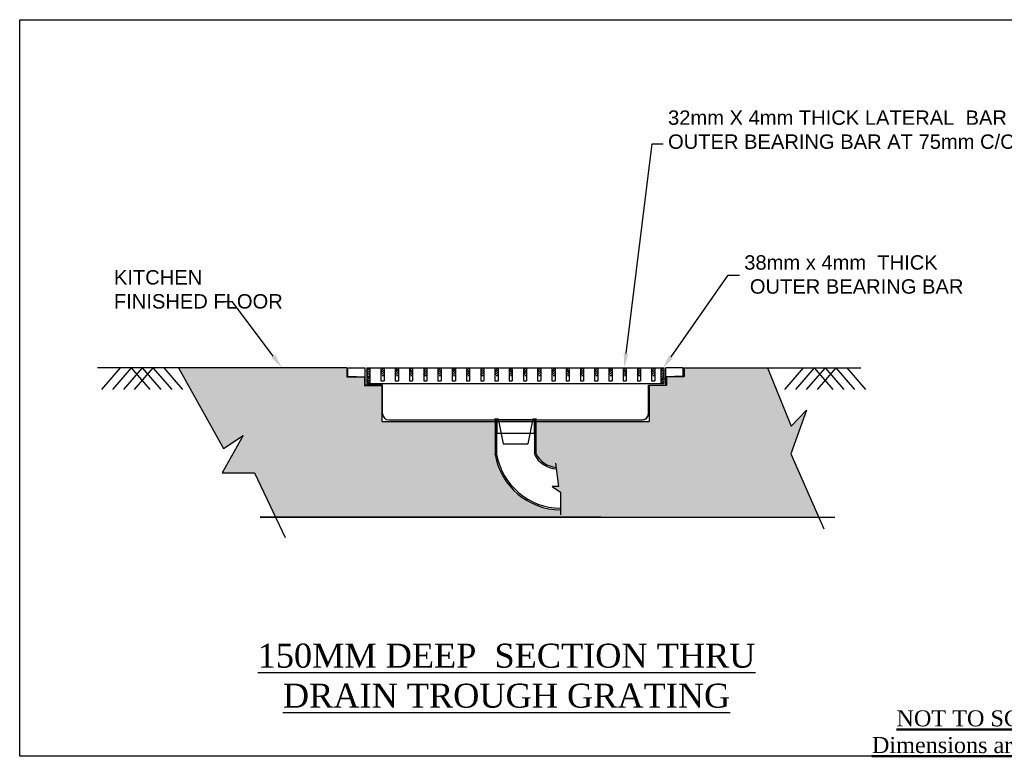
# Model space of a CAD drawing. Header units: millimetres. Extents: x 1277566 to 1493426, y 1039116 to 1145896.
# Tile 118 of 152: x 1415446 to 1424672, y 1114424 to 1121330. Entities that reach past the tile are written whole.
import ezdxf
from ezdxf import colors
from ezdxf.entities.mleader import LeaderData, LeaderLine
from ezdxf.math import Vec2, Vec3

# ---------------------------------------------------------------- set-up
doc = ezdxf.new("R2010")
doc.units = ezdxf.units.MM
doc.layers.add('CKD-Dimensions', color=152, linetype='Continuous', lineweight=0)
doc.layers.add('CKD-Text', color=7, linetype='Continuous')
doc.layers.add('CKD_Grating', color=7, linetype='Continuous')
doc.styles.add('CKD_Dimension Text', font='BOOKOS.TTF')
doc.styles.get("Standard").update_dxf_attribs({"font": 'arial.ttf'})
pattern_1 = [(45, (-1534718.502, 205924.905), (5.24300592, 19.224355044), [24.71576694, -4.94315339, 0, -4.94315339])]

# ---------------------------------------------------------------- blocks, each defined once
blk = doc.blocks.new('DFF')
at = {"layer": 'CKD_Grating', "ltscale": 10000}
h = blk.add_hatch(dxfattribs=at)
h.set_pattern_fill('AR-CONC', color=8, scale=0.778451, angle=360)
h.set_pattern_definition([(50, (-26162, -225841.28), (141.82182, -12.407796), [14.82949, -163.12439]), (355, (-26162, -225841.28), (-27.43527, 148.728375), [11.86359, -130.499965]), (100.451445, (-26150.18, -225842.32), (114.38655, 136.32057), [12.60313, -138.63451]), (46.1842, (-26162, -225801.74), (211.02173, -32.72789), [22.24423, -244.68658]), (96.63556, (-26144.41, -225804.47), (184.80746, 192.60909), [18.9047, -207.95196]), (351.18415, (-26162, -225801.74), (184.80746, 192.6091), [17.79536, -195.74906]), (21, (-26142.23, -225811.62), (118.02436, -79.608437), [14.82949, -163.12439]), (326, (-26142.23, -225811.62), (48.109845, 143.38129), [11.86359, -130.49951]), (71.451445, (-26132.39, -225818.26), (166.134206, 63.772854), [12.60313, -138.63427]), (37.5, (-26162, -225841.284), (2.404326, 65.821947), [0, -128.917698, 0, -132.476776, 0, -130.993827]), (7.5, (-26162, -225841.284), (52.015827, 77.98566), [0, -75.531535, 0, -125.9518, 0, -49.92595]), (327.5, (-26206.09, -225841.284), (105.550622, -4.459546), [0, -49.431633, 0, -154.226694, 0, -204.64696]), (317.5, (-26225.86, -225841.28), (115.311296, 19.793275), [0, -64.261123, 0, -102.422343, 0, -145.329])])
h.paths.add_polyline_path([(86402.2, 15110.2), (86402.3, 15112), (86402.3, 15317.8), (85694.3, 15317.8), (85694.3, 15543.1), (85587.1, 15543.1), (85587.1, 15596.5), (85477.1, 15596.5), (85477.1, 15653.2), (84425.2, 15653.2), (84705.8, 15149.1), (84829.8, 15230.5), (84698.7, 14996.8), (84900.6, 14996.8), (85031.9, 14719.8), (88424, 14719.8), (88250.1, 15114.1), (88348, 15387.9), (88252.6, 15287.4), (88105.1, 15653.2), (87582.9, 15653.2), (87582.9, 15596.5), (87472.9, 15596.5), (87472.9, 15543.1), (87365.7, 15543.1), (87365.7, 15317.8), (86657.8, 15317.8), (86657.8, 15116.9, 0.263057), (86783.6, 15030.6), (86799.1, 14910.6), (86758.9, 14910.6), (86810.9, 14875.2), (86810.9, 14764.6, -0.359366)])
h = blk.add_hatch(dxfattribs=at)
h.set_pattern_fill('ANSI36', color=2, scale=79.090454, angle=360, style=0)
h.set_pattern_definition(pattern_1)
h.paths.add_polyline_path([(85600.7, 15554.3), (85620.5, 15554.3), (85620.5, 15653.2), (85600.7, 15653.2)])
h = blk.add_hatch(dxfattribs=at)
h.set_pattern_fill('ANSI36', color=2, scale=79.090454, angle=360, style=0)
h.set_pattern_definition(pattern_1)
h.paths.add_polyline_path([(85689.7, 15653.2), (85689.7, 15603.7), (85709.5, 15603.7), (85709.5, 15653.2)])
h = blk.add_hatch(dxfattribs=at)
h.set_pattern_fill('ANSI36', color=2, scale=79.090454, angle=360, style=0)
h.set_pattern_definition([(45, (-1534629.525, 205924.905), (5.24300592, 19.224355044), [24.71576694, -4.94315339, 0, -4.94315339])])
h.paths.add_polyline_path([(85798.4, 15653.2), (85778.7, 15653.2), (85778.7, 15603.7), (85798.4, 15603.7)])
h = blk.add_hatch(dxfattribs=at)
h.set_pattern_fill('ANSI36', color=2, scale=79.090454, angle=360, style=0)
h.set_pattern_definition([(45, (-1534540.548, 205924.905), (5.24300592, 19.224355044), [24.71576694, -4.94315339, 0, -4.94315339])])
h.paths.add_polyline_path([(85887.4, 15653.2), (85867.6, 15653.2), (85867.6, 15603.7), (85887.4, 15603.7)])
h = blk.add_hatch(dxfattribs=at)
h.set_pattern_fill('ANSI36', color=2, scale=79.090454, angle=360, style=0)
h.set_pattern_definition([(45, (-1534451.571, 205924.905), (5.24300592, 19.224355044), [24.71576694, -4.94315339, 0, -4.94315339])])
h.paths.add_polyline_path([(85976.4, 15653.2), (85956.6, 15653.2), (85956.6, 15603.7), (85976.4, 15603.7)])
h = blk.add_hatch(dxfattribs=at)
h.set_pattern_fill('ANSI36', color=2, scale=79.090454, angle=360, style=0)
h.set_pattern_definition([(45, (-1534362.594, 205924.905), (5.24300592, 19.224355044), [24.71576694, -4.94315339, 0, -4.94315339])])
h.paths.add_polyline_path([(86065.4, 15653.2), (86045.6, 15653.2), (86045.6, 15603.7), (86065.4, 15603.7)])
h = blk.add_hatch(dxfattribs=at)
h.set_pattern_fill('ANSI36', color=2, scale=79.090454, angle=360, style=0)
h.set_pattern_definition([(45, (-1534273.618, 205924.905), (5.24300592, 19.224355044), [24.71576694, -4.94315339, 0, -4.94315339])])
h.paths.add_polyline_path([(86154.3, 15653.2), (86134.6, 15653.2), (86134.6, 15603.7), (86154.3, 15603.7)])
h = blk.add_hatch(dxfattribs=at)
h.set_pattern_fill('ANSI36', color=2, scale=79.090454, angle=360, style=0)
h.set_pattern_definition([(45, (-1534184.641, 205924.905), (5.24300592, 19.224355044), [24.71576694, -4.94315339, 0, -4.94315339])])
h.paths.add_polyline_path([(86243.3, 15653.2), (86223.5, 15653.2), (86223.5, 15603.7), (86243.3, 15603.7)])
h = blk.add_hatch(dxfattribs=at)
h.set_pattern_fill('ANSI36', color=2, scale=79.090454, angle=360, style=0)
h.set_pattern_definition([(45, (-1534095.664, 205924.905), (5.24300592, 19.224355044), [24.71576694, -4.94315339, 0, -4.94315339])])
h.paths.add_polyline_path([(86332.3, 15653.2), (86312.5, 15653.2), (86312.5, 15603.7), (86332.3, 15603.7)])
h = blk.add_hatch(dxfattribs=at)
h.set_pattern_fill('ANSI36', color=2, scale=79.090454, angle=360, style=0)
h.set_pattern_definition([(45, (-1534006.687, 205924.905), (5.24300592, 19.224355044), [24.71576694, -4.94315339, 0, -4.94315339])])
h.paths.add_polyline_path([(86421.3, 15653.2), (86401.5, 15653.2), (86401.5, 15603.7), (86421.3, 15603.7)])
h = blk.add_hatch(dxfattribs=at)
h.set_pattern_fill('ANSI36', color=2, scale=79.090454, angle=360, style=0)
h.set_pattern_definition([(45, (-1533917.711, 205924.905), (5.24300592, 19.224355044), [24.71576694, -4.94315339, 0, -4.94315339])])
h.paths.add_polyline_path([(86510.2, 15653.2), (86490.5, 15653.2), (86490.5, 15603.7), (86510.2, 15603.7)])
h = blk.add_hatch(dxfattribs=at)
h.set_pattern_fill('ANSI36', color=2, scale=79.090454, angle=360, style=0)
h.set_pattern_definition([(45, (-1533828.734, 205924.905), (5.24300592, 19.224355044), [24.71576694, -4.94315339, 0, -4.94315339])])
h.paths.add_polyline_path([(86599.2, 15653.2), (86579.4, 15653.2), (86579.4, 15603.7), (86599.2, 15603.7)])
h = blk.add_hatch(dxfattribs=at)
h.set_pattern_fill('ANSI36', color=2, scale=79.090454, angle=360, style=0)
h.set_pattern_definition([(45, (-1533739.757, 205924.905), (5.24300592, 19.224355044), [24.71576694, -4.94315339, 0, -4.94315339])])
h.paths.add_polyline_path([(86688.2, 15653.2), (86668.4, 15653.2), (86668.4, 15603.7), (86688.2, 15603.7)])
h = blk.add_hatch(dxfattribs=at)
h.set_pattern_fill('ANSI36', color=2, scale=79.090454, angle=360, style=0)
h.set_pattern_definition([(45, (-1533650.78, 205924.905), (5.24300592, 19.224355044), [24.71576694, -4.94315339, 0, -4.94315339])])
h.paths.add_polyline_path([(86777.2, 15653.2), (86757.4, 15653.2), (86757.4, 15603.7), (86777.2, 15603.7)])
h = blk.add_hatch(dxfattribs=at)
h.set_pattern_fill('ANSI36', color=2, scale=79.090454, angle=360, style=0)
h.set_pattern_definition([(45, (-1533561.804, 205924.905), (5.24300592, 19.224355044), [24.71576694, -4.94315339, 0, -4.94315339])])
h.paths.add_polyline_path([(86866.1, 15653.2), (86846.4, 15653.2), (86846.4, 15603.7), (86866.1, 15603.7)])
h = blk.add_hatch(dxfattribs=at)
h.set_pattern_fill('ANSI36', color=2, scale=79.090454, angle=360, style=0)
h.set_pattern_definition([(45, (-1533472.827, 205924.905), (5.24300592, 19.224355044), [24.71576694, -4.94315339, 0, -4.94315339])])
h.paths.add_polyline_path([(86955.1, 15653.2), (86935.4, 15653.2), (86935.4, 15603.7), (86955.1, 15603.7)])
h = blk.add_hatch(dxfattribs=at)
h.set_pattern_fill('ANSI36', color=2, scale=79.090454, angle=360, style=0)
h.set_pattern_definition([(45, (-1533383.85, 205924.905), (5.24300592, 19.224355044), [24.71576694, -4.94315339, 0, -4.94315339])])
h.paths.add_polyline_path([(87044.1, 15653.2), (87024.3, 15653.2), (87024.3, 15603.7), (87044.1, 15603.7)])
h = blk.add_hatch(dxfattribs=at)
h.set_pattern_fill('ANSI36', color=2, scale=79.090454, angle=360, style=0)
h.set_pattern_definition([(45, (-1533294.873, 205924.905), (5.24300592, 19.224355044), [24.71576694, -4.94315339, 0, -4.94315339])])
h.paths.add_polyline_path([(87133.1, 15653.2), (87113.3, 15653.2), (87113.3, 15603.7), (87133.1, 15603.7)])
h = blk.add_hatch(dxfattribs=at)
h.set_pattern_fill('ANSI36', color=2, scale=79.090454, angle=360, style=0)
h.set_pattern_definition([(45, (-1533205.897, 205924.905), (5.24300592, 19.224355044), [24.71576694, -4.94315339, 0, -4.94315339])])
h.paths.add_polyline_path([(87222.1, 15653.2), (87202.3, 15653.2), (87202.3, 15603.7), (87222.1, 15603.7)])
h = blk.add_hatch(dxfattribs=at)
h.set_pattern_fill('ANSI36', color=2, scale=79.090454, angle=360, style=0)
h.set_pattern_definition([(45, (-1533116.92, 205924.905), (5.24300592, 19.224355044), [24.71576694, -4.94315339, 0, -4.94315339])])
h.paths.add_polyline_path([(87311, 15653.2), (87291.3, 15653.2), (87291.3, 15603.7), (87311, 15603.7)])
h = blk.add_hatch(dxfattribs=at)
h.set_pattern_fill('ANSI36', color=2, scale=79.090454, angle=360, style=0)
h.set_pattern_definition([(45, (-1533027.943, 205924.905), (5.24300592, 19.224355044), [24.71576694, -4.94315339, 0, -4.94315339])])
h.paths.add_polyline_path([(87400, 15653.2), (87380.2, 15653.2), (87380.2, 15603.7), (87400, 15603.7)])
h = blk.add_hatch(dxfattribs=at)
h.set_pattern_fill('ANSI36', color=2, scale=79.090454, angle=360, style=0)
h.set_pattern_definition(pattern_1)
h.paths.add_polyline_path([(87439.6, 15554.3), (87459.3, 15554.3), (87459.3, 15653.2), (87439.6, 15653.2)])
h = blk.add_hatch(dxfattribs=at)
h.set_pattern_fill('ANSI32', color=2, scale=59.317959, angle=360, style=0)
h.set_pattern_definition([(45, (85163.086, 17046.847), (-15.72905, 15.72905), []), (45, (85173.572, 17046.847), (-15.72905, 15.72905), [])])
h.paths.add_polyline_path([(86647.9, 15116.9), (86657.8, 15116.9), (86657.8, 15316.4), (86647.9, 15316.4)])
h.paths.add_polyline_path([(86402.3, 15112), (86412.1, 15112), (86412.1, 15316.4), (86402.3, 15316.4)])
at = {"ltscale": 4}
blk.add_lwpolyline([(83433, 17828.5), (90272.5, 17828.5), (90272.5, 13224.5), (83433, 13224.5)], close=True, dxfattribs=at)
at = {"layer": 'CKD_Grating', "color": 8, "ltscale": 10000}
for p, q in [((85477.1, 15653.2), (83919.5, 15653.2)), ((84425.2, 15653.2), (84705.8, 15149.1)), ((87582.9, 15653.2), (88686.5, 15653.2)), ((88105.1, 15653.2), (88252.6, 15287.4)), ((88348, 15387.9), (88250.1, 15114.1)), ((88252.6, 15287.4), (88348, 15387.9)), ((84829.8, 15230.5), (84698.7, 14996.8)), ((84705.8, 15149.1), (84829.8, 15230.5)), ((88250.1, 15114.1), (88456.1, 14647)), ((84698.7, 14996.8), (84900.6, 14996.8)), ((84900.6, 14996.8), (85091.9, 14593.1)), ((87063.8, 14719.8), (84934.5, 14719.8)), ((84934.5, 14719.8), (88524.6, 14719.8))]:
    blk.add_line(p, q, dxfattribs=at)
at = {"layer": 'CKD_Grating', "color": 2, "ltscale": 10000}
for p, q in [((85477.1, 15653.2), (85477.1, 15596.5)), ((85482.1, 15653.2), (85590.8, 15653.2)), ((85482.1, 15598.8), (85482.1, 15653.2)), ((85590.8, 15544.4), (85590.8, 15653.2)), ((85600.7, 15653.2), (87459.3, 15653.2)), ((85600.7, 15653.2), (85600.7, 15554.3)), ((85620.5, 15653.2), (85620.5, 15554.3)), ((85689.7, 15653.2), (85689.7, 15571.4)), ((85709.5, 15653.2), (85709.5, 15571.4)), ((85778.7, 15653.2), (85778.7, 15571.4)), ((85798.4, 15653.2), (85798.4, 15571.4)), ((85867.6, 15653.2), (85867.6, 15571.4)), ((85887.4, 15653.2), (85887.4, 15571.4)), ((85956.6, 15653.2), (85956.6, 15571.4)), ((85976.4, 15653.2), (85976.4, 15571.4)), ((86045.6, 15653.2), (86045.6, 15571.4)), ((86065.4, 15653.2), (86065.4, 15571.4)), ((86134.6, 15653.2), (86134.6, 15571.4)), ((86154.3, 15653.2), (86154.3, 15571.4)), ((86223.5, 15653.2), (86223.5, 15571.4)), ((86243.3, 15653.2), (86243.3, 15571.4)), ((86312.5, 15653.2), (86312.5, 15571.4)), ((86332.3, 15653.2), (86332.3, 15571.4)), ((86401.5, 15653.2), (86401.5, 15571.4)), ((86421.3, 15653.2), (86421.3, 15571.4)), ((86490.5, 15653.2), (86490.5, 15571.4)), ((86510.2, 15653.2), (86510.2, 15571.4)), ((86579.4, 15653.2), (86579.4, 15571.4)), ((86599.2, 15653.2), (86599.2, 15571.4)), ((86668.4, 15653.2), (86668.4, 15571.4)), ((86688.2, 15653.2), (86688.2, 15571.4)), ((86757.4, 15653.2), (86757.4, 15571.4)), ((86777.2, 15653.2), (86777.2, 15571.4)), ((86846.4, 15653.2), (86846.4, 15571.4)), ((86866.1, 15653.2), (86866.1, 15571.4)), ((86935.4, 15653.2), (86935.4, 15571.4)), ((86955.1, 15653.2), (86955.1, 15571.4)), ((87024.3, 15653.2), (87024.3, 15571.4)), ((87044.1, 15653.2), (87044.1, 15571.4)), ((87113.3, 15653.2), (87113.3, 15571.4)), ((87133.1, 15653.2), (87133.1, 15571.4)), ((87202.3, 15653.2), (87202.3, 15571.4)), ((87222.1, 15653.2), (87222.1, 15571.4)), ((87291.3, 15653.2), (87291.3, 15571.4)), ((87311, 15653.2), (87311, 15571.4)), ((87380.2, 15653.2), (87380.2, 15571.4)), ((87400, 15653.2), (87400, 15571.4)), ((87439.6, 15554.3), (87439.6, 15653.2)), ((87459.3, 15554.3), (87459.3, 15653.2)), ((87469.2, 15544.4), (87469.2, 15653.2)), ((87578, 15653.2), (87469.2, 15653.2)), ((87578, 15598.8), (87578, 15653.2)), ((87582.9, 15653.2), (87582.9, 15596.5)), ((85477.1, 15596.5), (85587.1, 15596.5)), ((85482.1, 15598.8), (85536.4, 15598.8)), ((85587.1, 15596.5), (85587.1, 15543.1)), ((85689.7, 15571.4), (85709.5, 15571.4)), ((85778.7, 15571.4), (85798.4, 15571.4)), ((85867.6, 15571.4), (85887.4, 15571.4)), ((85956.6, 15571.4), (85976.4, 15571.4)), ((86045.6, 15571.4), (86065.4, 15571.4)), ((86134.6, 15571.4), (86154.3, 15571.4)), ((86223.5, 15571.4), (86243.3, 15571.4)), ((86312.5, 15571.4), (86332.3, 15571.4)), ((86401.5, 15571.4), (86421.3, 15571.4)), ((86490.5, 15571.4), (86510.2, 15571.4)), ((86579.4, 15571.4), (86599.2, 15571.4)), ((86668.4, 15571.4), (86688.2, 15571.4)), ((86757.4, 15571.4), (86777.2, 15571.4)), ((86846.4, 15571.4), (86866.1, 15571.4)), ((86935.4, 15571.4), (86955.1, 15571.4)), ((87024.3, 15571.4), (87044.1, 15571.4)), ((87113.3, 15571.4), (87133.1, 15571.4)), ((87202.3, 15571.4), (87222.1, 15571.4)), ((87291.3, 15571.4), (87311, 15571.4)), ((87380.2, 15571.4), (87400, 15571.4)), ((87582.9, 15596.5), (87472.9, 15596.5)), ((87472.9, 15596.5), (87472.9, 15543.1)), ((87578, 15598.8), (87523.6, 15598.8)), ((85587.1, 15543.1), (85694.3, 15543.1)), ((85699.6, 15544.4), (85590.8, 15544.4)), ((85600.7, 15554.3), (87459.3, 15554.3)), ((85694.3, 15543.1), (85694.3, 15317.8)), ((85699.6, 15365.8), (85699.6, 15544.4)), ((87360.5, 15544.4), (87469.2, 15544.4)), ((87360.5, 15365.8), (87360.5, 15544.4)), ((87472.9, 15543.1), (87365.7, 15543.1)), ((87365.7, 15543.1), (87365.7, 15317.8)), ((85694.3, 15317.8), (87365.7, 15317.8)), ((85738.5, 15326.9), (87321.5, 15326.9)), ((86399, 15333.4), (86422, 15333.4)), ((86402.3, 15316.4), (86402.3, 15112)), ((86402.3, 15316.4), (86412.1, 15316.4)), ((86412.1, 15316.4), (86412.1, 15112)), ((86413.2, 15326.9), (86413.2, 15243.8)), ((86413.2, 15317.6), (86646.8, 15317.6)), ((86422, 15333.4), (86452.3, 15178.5)), ((86638, 15333.4), (86607.8, 15178.5)), ((86638, 15333.4), (86661.1, 15333.4)), ((86646.8, 15326.9), (86646.8, 15243.8)), ((86647.9, 15316.4), (86647.9, 15116.9)), ((86657.8, 15316.4), (86647.9, 15316.4)), ((86657.8, 15316.4), (86657.8, 15116.9)), ((86413.2, 15243.8), (86646.8, 15243.8)), ((86452.3, 15178.5), (86607.8, 15178.5)), ((86402.2, 15110.2), (86402.3, 15112)), ((86647.9, 15116.9), (86648.7, 15112.4)), ((86780.2, 15057), (86799.1, 14910.6)), ((86799.1, 14910.6), (86758.9, 14910.6)), ((86758.9, 14910.6), (86810.9, 14875.2)), ((86810.9, 14875.2), (86810.9, 14733.5))]:
    blk.add_line(p, q, dxfattribs=at)
at = {"layer": 'CKD_Grating', "color": 8, "ltscale": 10000}
for points in [[(84061.4, 15653.2), (83944.5, 15517.7)], [(84129.4, 15653.2), (84012.5, 15517.7)], [(84197.4, 15653.2), (84080.5, 15517.7)], [(84129.4, 15653.2), (84246.4, 15517.7)], [(84265.4, 15653.2), (84148.5, 15517.7)], [(84197.4, 15653.2), (84314.4, 15517.7)], [(84265.4, 15653.2), (84382.4, 15517.7)], [(84333.4, 15653.2), (84450.4, 15517.7)], [(88327.5, 15653.2), (88210.5, 15517.7)], [(88395.5, 15653.2), (88278.5, 15517.7)], [(88463.5, 15653.2), (88346.5, 15517.7)], [(88395.5, 15653.2), (88512.5, 15517.7)], [(88531.5, 15653.2), (88414.5, 15517.7)], [(88463.5, 15653.2), (88580.5, 15517.7)], [(88531.5, 15653.2), (88648.5, 15517.7)], [(88599.5, 15653.2), (88716.5, 15517.7)]]:
    blk.add_lwpolyline(points, dxfattribs=at)
at = {"layer": 'CKD_Grating', "color": 2, "ltscale": 10000}
blk.add_lwpolyline([(86403.9, 15317.6), (86656.1, 15317.6), (86656.1, 15326.9), (86403.9, 15326.9)], close=True, dxfattribs=at)
for centre, radius, start, end in [((85738.5, 15365.8), 38.9, 180, 270), ((87321.5, 15365.8), 38.9, 270, 0), ((87323.9, 15367.2), 38.7, 270, 0), ((86815.9, 15185), 420.5, 190.24442, 269.31122), ((86815.9, 15185), 410.3, 190.24442, 269.29423), ((86797, 15185), 165.1, 206.08406, 265.80236), ((86797, 15185), 155, 206.08406, 265.03668)]:
    blk.add_arc(centre, radius, start, end, dxfattribs=at)
at = {"layer": 'CKD-Text', "lineweight": 50, "insert": (89442.6, 13377.8), "char_height": 100, "width": 2412.001, "attachment_point": 5, "style": 'CKD_Dimension Text'}
blk.add_mtext('\\A1;\\pxqc;{\\LNOT TO SCALE\\PDimensions are in mm}', dxfattribs=at)
at = {"layer": 'CKD_Grating', "insert": (84612.2, 13928.7), "char_height": 150, "width": 3724.24, "attachment_point": 1, "rotation": 359.99852, "style": 'CKD_Dimension Text'}
blk.add_mtext('\\pxqc;{\\L\\C6;150MM DEEP  SECTION THRU \\PDRAIN TROUGH GRATING}', dxfattribs=at)
at = {"layer": 'CKD-Dimensions', "ltscale": 4}
ml = blk.add_multileader_mtext('Standard', dxfattribs=at)
ml.set_content('32mm X 4mm THICK LATERAL  BAR  WELDED TO  OUTER BEARING BAR AT 75mm C/C', color=7)
ml.set_leader_properties(color=152)
ml.build(insert=Vec2(0, 0))
ml.multileader.update_dxf_attribs({"text_left_attachment_type": 2, "text_right_attachment_type": 2, "dogleg_length": 70, "arrow_head_size": 90})
ctx = ml.context
ctx.base_point, ctx.char_height, ctx.arrow_head_size, ctx.landing_gap_size, ctx.plane_origin = Vec3(87453, 17053.3), 90, 90, 30, Vec3(87209.5, 15653.2)
ctx.left_attachment, ctx.right_attachment = 2, 2
notes = []
notes.append((ctx, [(0, (1, 1, 0), (87383, 17053.3), (1, 0), 70, [(0, [(87209.5, 15653.2)], 0, [])])]))
ctx.mtext.insert, ctx.mtext.width, ctx.mtext.flow_direction = Vec3(87483, 17261.3), 2013.954, 5
ml = blk.add_multileader_mtext('Standard', dxfattribs=at)
ml.set_content('38mm x 4mm  THICK\\P OUTER BEARING BAR', color=7)
ml.set_leader_properties(color=152)
ml.build(insert=Vec2(0, 0))
ml.multileader.update_dxf_attribs({"text_left_attachment_type": 2, "text_right_attachment_type": 2, "dogleg_length": 70, "arrow_head_size": 90})
ctx = ml.context
ctx.base_point, ctx.char_height, ctx.arrow_head_size, ctx.landing_gap_size, ctx.plane_origin = Vec3(87929, 16232.5), 90, 90, 30, Vec3(87450, 15648.5)
ctx.left_attachment, ctx.right_attachment = 2, 2
notes.append((ctx, [(0, (1, 1, 0), (87859, 16232.5), (1, 0), 70, [(0, [(87450, 15648.5)], 0, [])])]))
ctx.mtext.insert, ctx.mtext.width, ctx.mtext.flow_direction = Vec3(87959, 16356.1), 1562.168, 5
ml = blk.add_multileader_mtext('Standard', dxfattribs=at)
ml.set_content('KITCHEN FINISHED FLOOR', color=7)
ml.set_leader_properties(color=152)
ml.build(insert=Vec2(0, 0))
ml.multileader.update_dxf_attribs({"text_left_attachment_type": 2, "text_right_attachment_type": 2, "dogleg_length": 70, "arrow_head_size": 90})
ctx = ml.context
ctx.base_point, ctx.char_height, ctx.arrow_head_size, ctx.landing_gap_size, ctx.plane_origin = Vec3(83991.5, 16064.5), 90, 90, 30, Vec3(85071, 15653.2)
ctx.left_attachment, ctx.right_attachment, ctx.attachment_type = 2, 2, 2
notes.append((ctx, [(0, (1, 1, 0), (84762.5, 16064.5), (-1, 0), 70, [(0, [(85071, 15653.2)], 0, [])])]))
ctx.mtext.insert, ctx.mtext.width, ctx.mtext.flow_direction = Vec3(84021.5, 16263.2), 738.569, 5
for ctx, leaders in notes:
    for number, flags, end, landing, length, lines in leaders:
        leader = LeaderData()
        leader.index, (leader.has_last_leader_line, leader.has_dogleg_vector, leader.attachment_direction) = number, flags
        leader.last_leader_point, leader.dogleg_vector, leader.dogleg_length = Vec3(end), Vec3(landing), length
        for number, points, colour, breaks in lines:
            line = LeaderLine()
            line.index, line.vertices, line.color, line.breaks = number, Vec3.list(points), colors.encode_raw_color(colour), breaks
            leader.lines.append(line)
        ctx.leaders.append(leader)

msp = doc.modelspace()

# ---------------------------------------------------------------- block references
at = {"xscale": 1.5, "yscale": 1.5, "zscale": 1.5}
msp.add_blockref('DFF', (1290296.5863, 1094587.4307), dxfattribs=at)

doc.saveas('drawing.dxf')
